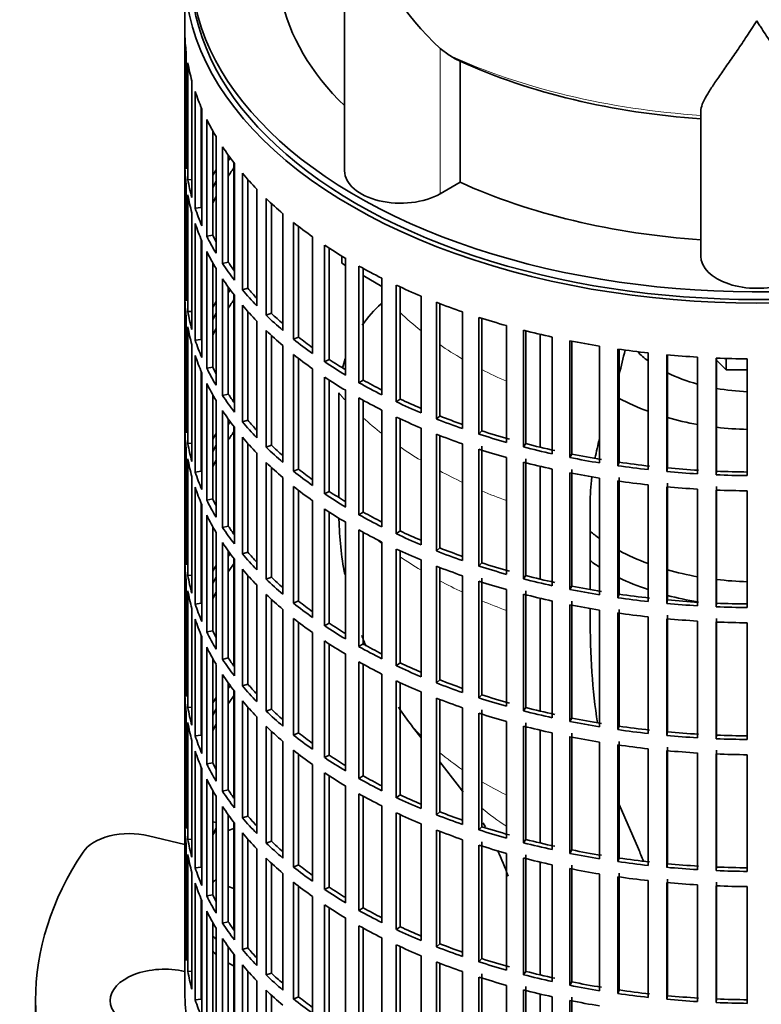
# Model space of a CAD drawing. Header units: millimetres. Extents: x 148 to 904, y -3800 to 2451.
# Tile 3 of 28: x 667 to 786, y -3707 to -3548. Entities that reach past the tile are written whole.
import ezdxf

# ---------------------------------------------------------------- set-up
doc = ezdxf.new("R2010")
doc.units = ezdxf.units.MM
for name, color, linetype in [('M5X8_UNI7687', 7, 'Continuous'), ('VSI134_ADATTATOR', 7, 'Continuous'), ('VSI134_DIFFUSORE', 7, 'Continuous'), ('VSI134_FILTRO_A', 7, 'Continuous'), ('VSI134_GIUNTO_8×', 7, 'Continuous'), ('VSI134_SUPPORTO_', 7, 'Continuous')]:
    doc.layers.add(name, color=color, linetype=linetype)

# ---------------------------------------------------------------- blocks, each defined once
blk = doc.blocks.new('SE4')
at = {"layer": 'M5X8_UNI7687', "color": 7, "linetype": 'Continuous', "lineweight": 35}
blk.add_line((698.28, -3677.32), (697.73, -3677.23), dxfattribs=at)
blk.add_arc((704.61, -3683.72), 10, 149.5344, 150.749, dxfattribs=at)
blk.add_ellipse((696.44, -3682), major_axis=(1.01, 4.83), ratio=0.279258, start_param=0.911533, end_param=0.977038, dxfattribs=at)
at = {"layer": 'VSI134_ADATTATOR', "color": 7, "linetype": 'Continuous', "lineweight": 35}
for p, q in [((701.16, -3678.3), (700.24, -3678.61)), ((687.41, -3679.45), (693.24, -3680.84)), ((700.24, -3687.61), (701.16, -3687.91)), ((669.24, -3705.97), (669.24, -3723.11))]:
    blk.add_line(p, q, dxfattribs=at)
for centre, major_axis, start_param, end_param in [((684.35, -3683.72), (-8, 0), 4.31969, 5.918268), ((785.24, -3705.97), (116, 0), 2.776675, 3.50651), ((710.74, -3691.27), (15, 0), -3.732349, -3.662938), ((710.74, -3691.27), (15, 0), -3.312421, -3.282894), ((710.74, -3691.27), (15, 0), 3.282894, 3.326258), ((710.74, -3693.72), (15, 0), 3.272341, 3.326258), ((710.74, -3691.27), (15, 0), 3.662938, 3.732349), ((710.74, -3693.72), (15, 0), 3.662938, 3.732349), ((689.99, -3705.97), (-8.75, 0), 4.331842, 6.283185), ((710.74, -3693.72), (15, 0), 3.937177, 4.025776), ((689.99, -3705.97), (-8.75, 0), 0, 2.019491)]:
    blk.add_ellipse(centre, major_axis=major_axis, ratio=0.57735, start_param=start_param, end_param=end_param, dxfattribs=at)
at = {"layer": 'VSI134_DIFFUSORE', "color": 7, "linetype": 'Continuous', "lineweight": 35}
for p, q in [((718.96, -3540.31), (718.96, -3572.47)), ((735.75, -3553.85), (734.33, -3552.8)), ((737.53, -3574.3), (737.53, -3554.82)), ((776.24, -3586.17), (776.24, -3562.82)), ((734.33, -3576.14), (737.53, -3574.3))]:
    blk.add_line(p, q, dxfattribs=at)
at = {"layer": 'VSI134_DIFFUSORE', "color": 4, "linetype": 'Continuous', "lineweight": 9}
blk.add_line((734.33, -3576.14), (734.33, -3552.8), dxfattribs=at)
at = {"layer": 'VSI134_DIFFUSORE', "color": 7, "linetype": 'Continuous', "lineweight": 35}
for centre, radius, start, end in [((766.83, -3517.84), 47.73, 198.6373, 227.0857), ((743.66, -3541.46), 14.7, 237.4509, 245.3566)]:
    blk.add_arc(centre, radius, start, end, dxfattribs=at)
for centre, major_axis, start_param, end_param in [((785.24, -3539.4), (-77, 0), 0.117151, 0.534109), ((785.24, -3519.93), (-77, 0), 0.902549, 1.453645), ((727.96, -3572.47), (9, 0), 3.141593, 5.497787), ((785.24, -3539.4), (-77, 0), 0.902549, 1.453645), ((785.24, -3586.17), (-9, 0), 0, 3.141593)]:
    blk.add_ellipse(centre, major_axis=major_axis, ratio=0.57735, start_param=start_param, end_param=end_param, dxfattribs=at)
at = {"layer": 'VSI134_DIFFUSORE', "color": 4, "linetype": 'Continuous', "lineweight": 9}
blk.add_ellipse((785.24, -3517.93), major_axis=(-79.5, 0), ratio=0.57735, start_param=0.898849, end_param=1.457346, dxfattribs=at)
at = {"layer": 'VSI134_DIFFUSORE', "color": 7, "linetype": 'Continuous', "lineweight": 35}
for points, knots in [([(785.24, -3548.31), (785.11, -3548.53), (784.97, -3548.74), (784.71, -3549.16), (784.57, -3549.37), (784.18, -3549.98), (783.91, -3550.39), (783.13, -3551.58), (782.61, -3552.35), (781.6, -3553.82), (781.1, -3554.53), (780.15, -3555.89), (779.7, -3556.53), (778.86, -3557.75), (778.46, -3558.33), (777.92, -3559.15), (777.75, -3559.42), (777.43, -3559.93), (777.27, -3560.18), (776.86, -3560.9), (776.64, -3561.34), (776.33, -3562.14), (776.24, -3562.5), (776.24, -3562.82)], [0, 0, 0, 0, 0.03125, 0.03125, 0.0625, 0.0625, 0.125, 0.125, 0.25, 0.25, 0.375, 0.375, 0.5, 0.5, 0.625, 0.625, 0.6875, 0.6875, 0.75, 0.75, 0.875, 0.875, 1, 1, 1, 1]), ([(794.24, -3562.82), (794.24, -3562.5), (794.15, -3562.14), (793.84, -3561.34), (793.61, -3560.9), (793.2, -3560.18), (793.05, -3559.93), (792.73, -3559.42), (792.56, -3559.15), (792.02, -3558.33), (791.62, -3557.75), (790.78, -3556.53), (790.32, -3555.89), (789.38, -3554.54), (788.88, -3553.83), (787.87, -3552.35), (787.35, -3551.58), (786.56, -3550.39), (786.3, -3549.99), (785.9, -3549.37), (785.77, -3549.16), (785.5, -3548.74), (785.37, -3548.53), (785.24, -3548.31)], [0, 0, 0, 0, 0.125, 0.125, 0.25, 0.25, 0.3125, 0.3125, 0.375, 0.375, 0.5, 0.5, 0.625, 0.625, 0.75, 0.75, 0.875, 0.875, 0.9375, 0.9375, 0.96875, 0.96875, 1, 1, 1, 1])]:
    blk.add_open_spline(points, degree=3, knots=knots, dxfattribs=at)
at = {"layer": 'VSI134_FILTRO_A', "color": 7, "linetype": 'Continuous', "lineweight": 35}
for p, q in [((693.24, -3540.63), (693.24, -3704.74)), ((693.25, -3550.48), (693.25, -3569.26)), ((693.47, -3553.37), (693.47, -3572.15)), ((693.73, -3555.11), (693.73, -3573.89)), ((694.38, -3557.97), (694.38, -3576.75)), ((694.91, -3559.69), (694.91, -3578.47)), ((695.89, -3562.26), (695.89, -3578.35)), ((695.99, -3562.51), (695.99, -3581.29)), ((696.78, -3564.2), (696.78, -3582.98)), ((697.73, -3566), (697.73, -3582.8)), ((698.28, -3566.95), (698.28, -3585.73)), ((699.32, -3568.59), (699.32, -3587.37)), ((693.47, -3569.26), (693.25, -3569.26)), ((700.24, -3569.93), (700.24, -3587.15)), ((693.25, -3571.71), (693.25, -3590.49)), ((701.23, -3571.26), (701.23, -3590.04)), ((694.38, -3573.84), (693.73, -3573.89)), ((702.51, -3572.85), (702.51, -3591.63)), ((703.4, -3573.87), (703.4, -3591.36)), ((693.47, -3574.6), (693.47, -3593.38)), ((704.82, -3575.41), (704.82, -3594.19)), ((693.73, -3576.34), (693.73, -3595.12)), ((706.33, -3576.92), (706.33, -3595.7)), ((695.89, -3578.35), (694.91, -3578.47)), ((707.17, -3577.72), (707.17, -3595.39)), ((694.38, -3579.2), (694.38, -3597.98)), ((709.02, -3579.35), (709.02, -3598.13)), ((694.91, -3580.92), (694.91, -3599.7)), ((710.75, -3580.79), (710.75, -3599.57)), ((711.55, -3581.41), (711.55, -3599.21)), ((697.73, -3582.8), (696.78, -3582.98)), ((713.8, -3583.08), (713.8, -3601.86)), ((695.89, -3583.49), (695.89, -3599.58)), ((695.99, -3583.74), (695.99, -3602.52)), ((715.74, -3584.42), (715.74, -3603.2)), ((716.48, -3584.9), (716.48, -3602.81)), ((696.78, -3585.43), (696.78, -3604.21)), ((719.12, -3586.54), (719.12, -3605.32)), ((697.73, -3587.23), (697.73, -3604.03)), ((700.24, -3587.15), (699.32, -3587.37)), ((721.26, -3587.78), (721.26, -3606.56)), ((721.94, -3588.15), (721.94, -3606.13)), ((698.28, -3588.18), (698.28, -3606.96)), ((724.95, -3589.73), (724.95, -3608.51)), ((693.47, -3590.49), (693.25, -3590.49)), ((699.32, -3589.82), (699.32, -3608.6)), ((700.24, -3591.16), (700.24, -3608.38)), ((727.27, -3590.85), (727.27, -3609.63)), ((727.88, -3591.14), (727.88, -3609.18)), ((701.23, -3592.49), (701.23, -3611.27)), ((703.4, -3591.36), (702.51, -3591.63)), ((731.24, -3592.61), (731.24, -3611.39)), ((693.25, -3592.94), (693.25, -3611.72)), ((702.51, -3594.07), (702.51, -3612.85)), ((733.72, -3593.61), (733.72, -3612.39)), ((734.25, -3593.82), (734.25, -3611.91)), ((693.47, -3595.82), (693.47, -3614.6)), ((694.38, -3595.07), (693.73, -3595.12)), ((703.4, -3595.1), (703.4, -3612.59)), ((707.17, -3595.39), (706.33, -3595.7)), ((737.93, -3595.17), (737.93, -3613.94)), ((740.56, -3596.04), (740.56, -3614.82)), ((693.73, -3597.57), (693.73, -3616.35)), ((704.82, -3596.64), (704.82, -3615.41)), ((741.02, -3596.19), (741.02, -3614.31)), ((744.99, -3597.37), (744.99, -3616.15)), ((706.33, -3598.15), (706.33, -3616.93)), ((707.17, -3598.95), (707.17, -3616.62)), ((711.55, -3599.21), (710.75, -3599.57)), ((747.73, -3598.11), (747.73, -3616.89)), ((748.12, -3598.21), (748.12, -3616.36)), ((752.35, -3599.22), (752.35, -3618)), ((694.38, -3600.43), (694.38, -3619.21)), ((695.89, -3599.58), (694.91, -3599.7)), ((709.02, -3600.58), (709.02, -3619.36)), ((755.2, -3599.81), (755.2, -3618.59)), ((755.5, -3599.87), (755.5, -3618.04)), ((759.97, -3600.68), (759.97, -3619.46)), ((694.91, -3602.15), (694.91, -3620.93)), ((710.75, -3602.02), (710.75, -3620.8)), ((762.89, -3601.13), (762.89, -3619.91)), ((763.11, -3601.17), (763.11, -3619.35)), ((767.77, -3601.76), (767.77, -3620.54)), ((770.76, -3602.06), (770.76, -3620.84)), ((770.89, -3602.07), (770.89, -3620.27)), ((711.55, -3602.64), (711.55, -3620.44)), ((716.48, -3602.81), (715.74, -3603.2)), ((775.71, -3602.44), (775.71, -3621.22)), ((778.73, -3602.59), (778.73, -3621.37)), ((778.77, -3602.59), (778.77, -3620.79)), ((783.72, -3602.72), (783.72, -3621.5)), ((695.89, -3604.72), (695.89, -3620.8)), ((695.99, -3604.97), (695.99, -3623.75)), ((697.73, -3604.03), (696.78, -3604.21)), ((713.8, -3604.31), (713.8, -3623.09)), ((696.78, -3606.66), (696.78, -3625.44)), ((715.74, -3605.65), (715.74, -3624.42)), ((716.48, -3606.13), (716.48, -3624.03)), ((721.94, -3606.13), (721.26, -3606.56)), ((697.73, -3608.46), (697.73, -3625.26)), ((700.24, -3608.38), (699.32, -3608.6)), ((719.12, -3607.77), (719.12, -3626.55)), ((698.28, -3609.41), (698.28, -3628.19)), ((721.26, -3609.01), (721.26, -3627.79)), ((721.94, -3609.38), (721.94, -3627.36)), ((727.88, -3609.18), (727.27, -3609.63)), ((693.47, -3611.71), (693.25, -3611.72)), ((699.32, -3611.05), (699.32, -3629.83)), ((724.95, -3610.96), (724.95, -3629.74)), ((734.25, -3611.91), (733.72, -3612.39)), ((700.24, -3612.39), (700.24, -3629.61)), ((703.4, -3612.59), (702.51, -3612.85)), ((727.27, -3612.08), (727.27, -3630.86)), ((727.88, -3612.37), (727.88, -3630.4)), ((693.25, -3614.17), (693.25, -3632.95)), ((701.23, -3613.72), (701.23, -3632.5)), ((731.24, -3613.84), (731.24, -3632.62)), ((733.72, -3614.84), (733.72, -3633.62)), ((734.25, -3615.05), (734.25, -3633.14)), ((741.02, -3614.31), (740.56, -3614.82)), ((694.38, -3616.3), (693.73, -3616.35)), ((702.51, -3615.3), (702.51, -3634.08)), ((703.4, -3616.33), (703.4, -3633.82)), ((707.17, -3616.62), (706.33, -3616.93)), ((737.93, -3616.39), (737.93, -3635.17)), ((748.12, -3616.36), (747.73, -3616.89)), ((693.47, -3617.05), (693.47, -3635.83)), ((704.82, -3617.86), (704.82, -3636.64)), ((740.56, -3617.27), (740.56, -3636.05)), ((741.02, -3616.76), (741.02, -3635.54)), ((755.5, -3618.04), (755.2, -3618.59)), ((693.73, -3618.79), (693.73, -3637.57)), ((706.33, -3619.38), (706.33, -3638.16)), ((744.99, -3618.6), (744.99, -3637.38)), ((747.73, -3619.34), (747.73, -3638.12)), ((748.12, -3618.81), (748.12, -3637.59)), ((763.11, -3619.35), (762.89, -3619.91)), ((695.89, -3620.8), (694.91, -3620.93)), ((707.17, -3620.17), (707.17, -3637.85)), ((711.55, -3620.44), (710.75, -3620.8)), ((752.35, -3620.44), (752.35, -3639.22)), ((755.2, -3621.04), (755.2, -3639.82)), ((755.5, -3620.49), (755.5, -3639.27)), ((770.89, -3620.27), (770.76, -3620.84)), ((778.77, -3620.79), (778.73, -3621.37)), ((694.38, -3621.66), (694.38, -3640.44)), ((709.02, -3621.81), (709.02, -3640.59)), ((759.97, -3621.91), (759.97, -3640.69)), ((762.89, -3622.36), (762.89, -3641.14)), ((763.11, -3621.8), (763.11, -3640.58)), ((767.77, -3622.99), (767.77, -3641.77)), ((770.89, -3622.72), (770.89, -3641.5)), ((694.91, -3623.38), (694.91, -3642.16)), ((710.75, -3623.24), (710.75, -3642.02)), ((711.55, -3623.87), (711.55, -3641.67)), ((716.48, -3624.03), (715.74, -3624.42)), ((770.76, -3623.29), (770.76, -3642.07)), ((775.71, -3623.67), (775.71, -3642.45)), ((778.73, -3623.82), (778.73, -3642.6)), ((778.77, -3623.24), (778.77, -3642.02)), ((783.72, -3623.95), (783.72, -3642.73)), ((695.89, -3625.95), (695.89, -3642.03)), ((695.99, -3626.2), (695.99, -3644.98)), ((697.73, -3625.26), (696.78, -3625.44)), ((713.8, -3625.53), (713.8, -3644.31)), ((715.74, -3626.87), (715.74, -3645.65)), ((716.48, -3627.36), (716.48, -3645.26)), ((721.94, -3627.36), (721.26, -3627.79)), ((696.78, -3627.89), (696.78, -3646.66)), ((719.12, -3629), (719.12, -3647.78)), ((697.73, -3629.69), (697.73, -3646.49)), ((698.28, -3630.64), (698.28, -3649.42)), ((700.24, -3629.61), (699.32, -3629.83)), ((721.26, -3630.24), (721.26, -3649.02)), ((721.94, -3630.61), (721.94, -3648.59)), ((727.88, -3630.4), (727.27, -3630.86)), ((699.32, -3632.28), (699.32, -3651.06)), ((724.95, -3632.19), (724.95, -3650.97)), ((693.47, -3632.94), (693.25, -3632.95)), ((700.24, -3633.62), (700.24, -3650.84)), ((703.4, -3633.82), (702.51, -3634.08)), ((727.27, -3633.31), (727.27, -3652.09)), ((727.88, -3633.6), (727.88, -3651.63)), ((734.25, -3633.14), (733.72, -3633.62)), ((693.25, -3635.4), (693.25, -3654.18)), ((701.23, -3634.95), (701.23, -3653.73)), ((731.24, -3635.07), (731.24, -3653.85)), ((741.02, -3635.54), (740.56, -3636.05)), ((702.51, -3636.53), (702.51, -3655.31)), ((733.72, -3636.07), (733.72, -3654.85)), ((734.25, -3636.28), (734.25, -3654.36)), ((693.47, -3638.28), (693.47, -3657.06)), ((694.38, -3637.52), (693.73, -3637.57)), ((703.4, -3637.56), (703.4, -3655.05)), ((707.17, -3637.85), (706.33, -3638.16)), ((737.93, -3637.62), (737.93, -3656.4)), ((740.56, -3638.5), (740.56, -3657.28)), ((741.02, -3637.99), (741.02, -3656.76)), ((748.12, -3637.59), (747.73, -3638.12)), ((693.73, -3640.02), (693.73, -3658.8)), ((704.82, -3639.09), (704.82, -3657.87)), ((744.99, -3639.83), (744.99, -3658.61)), ((748.12, -3640.04), (748.12, -3658.81)), ((755.5, -3639.27), (755.2, -3639.82)), ((695.89, -3642.03), (694.91, -3642.16)), ((706.33, -3640.61), (706.33, -3659.39)), ((707.17, -3641.4), (707.17, -3659.08)), ((711.55, -3641.67), (710.75, -3642.02)), ((747.73, -3640.57), (747.73, -3659.35)), ((752.35, -3641.67), (752.35, -3660.45)), ((755.5, -3641.72), (755.5, -3660.5)), ((763.11, -3640.58), (762.89, -3641.14)), ((770.89, -3641.5), (770.76, -3642.07)), ((778.77, -3642.02), (778.73, -3642.6)), ((694.38, -3642.89), (694.38, -3661.67)), ((709.02, -3643.04), (709.02, -3661.82)), ((755.2, -3642.27), (755.2, -3661.05)), ((759.97, -3643.14), (759.97, -3661.92)), ((762.89, -3643.59), (762.89, -3662.37)), ((763.11, -3643.03), (763.11, -3661.81)), ((694.91, -3644.61), (694.91, -3663.39)), ((710.75, -3644.47), (710.75, -3663.25)), ((711.55, -3645.1), (711.55, -3662.9)), ((767.77, -3644.22), (767.77, -3663)), ((770.76, -3644.52), (770.76, -3663.3)), ((770.89, -3643.95), (770.89, -3662.73)), ((775.71, -3644.9), (775.71, -3663.68)), ((778.73, -3645.05), (778.73, -3663.83)), ((778.77, -3644.47), (778.77, -3663.25)), ((783.72, -3645.18), (783.72, -3663.95)), ((697.73, -3646.49), (696.78, -3646.66)), ((713.8, -3646.76), (713.8, -3665.54)), ((716.48, -3645.26), (715.74, -3645.65)), ((695.89, -3647.18), (695.89, -3663.26)), ((695.99, -3647.43), (695.99, -3666.21)), ((715.74, -3648.1), (715.74, -3666.88)), ((696.78, -3649.11), (696.78, -3667.89)), ((716.48, -3648.59), (716.48, -3666.49)), ((721.94, -3648.59), (721.26, -3649.02)), ((697.73, -3650.92), (697.73, -3667.72)), ((700.24, -3650.84), (699.32, -3651.06)), ((719.12, -3650.23), (719.12, -3669.01)), ((721.26, -3651.47), (721.26, -3670.25)), ((698.28, -3651.87), (698.28, -3670.65)), ((721.94, -3651.84), (721.94, -3669.82)), ((727.88, -3651.63), (727.27, -3652.09)), ((693.47, -3654.17), (693.25, -3654.18)), ((699.32, -3653.51), (699.32, -3672.29)), ((724.95, -3653.42), (724.95, -3672.2)), ((727.27, -3654.54), (727.27, -3673.32)), ((734.25, -3654.36), (733.72, -3654.85)), ((700.24, -3654.85), (700.24, -3672.07)), ((701.23, -3656.18), (701.23, -3674.96)), ((703.4, -3655.05), (702.51, -3655.31)), ((727.88, -3654.82), (727.88, -3672.86)), ((731.24, -3656.3), (731.24, -3675.08)), ((693.25, -3656.63), (693.25, -3675.41)), ((702.51, -3657.76), (702.51, -3676.54)), ((733.72, -3657.3), (733.72, -3676.08)), ((734.25, -3657.51), (734.25, -3675.59)), ((741.02, -3656.76), (740.56, -3657.28)), ((694.38, -3658.75), (693.73, -3658.8)), ((703.4, -3658.79), (703.4, -3676.27)), ((707.17, -3659.08), (706.33, -3659.39)), ((737.93, -3658.85), (737.93, -3677.63)), ((741.02, -3659.21), (741.02, -3677.99)), ((748.12, -3658.81), (747.73, -3659.35)), ((693.47, -3659.51), (693.47, -3678.29)), ((704.82, -3660.32), (704.82, -3679.1)), ((740.56, -3659.73), (740.56, -3678.51)), ((755.5, -3660.5), (755.2, -3661.05)), ((693.73, -3661.25), (693.73, -3680.03)), ((706.33, -3661.84), (706.33, -3680.62)), ((707.17, -3662.63), (707.17, -3680.3)), ((744.99, -3661.06), (744.99, -3679.84)), ((747.73, -3661.8), (747.73, -3680.58)), ((748.12, -3661.26), (748.12, -3680.04)), ((763.11, -3661.81), (762.89, -3662.37)), ((694.38, -3664.11), (694.38, -3682.89)), ((695.89, -3663.26), (694.91, -3663.39)), ((711.55, -3662.9), (710.75, -3663.25)), ((752.35, -3662.9), (752.35, -3681.68)), ((755.2, -3663.5), (755.2, -3682.28)), ((755.5, -3662.95), (755.5, -3681.73)), ((770.89, -3662.73), (770.76, -3663.3)), ((778.77, -3663.25), (778.73, -3663.83)), ((709.02, -3664.27), (709.02, -3683.05)), ((710.75, -3665.7), (710.75, -3684.48)), ((759.97, -3664.37), (759.97, -3683.15)), ((762.89, -3664.82), (762.89, -3683.6)), ((763.11, -3664.26), (763.11, -3683.04)), ((767.77, -3665.45), (767.77, -3684.23)), ((770.76, -3665.75), (770.76, -3684.53)), ((770.89, -3665.18), (770.89, -3683.96)), ((778.77, -3665.7), (778.77, -3684.48)), ((694.91, -3665.84), (694.91, -3684.62)), ((711.55, -3666.32), (711.55, -3684.13)), ((716.48, -3666.49), (715.74, -3666.88)), ((775.71, -3666.13), (775.71, -3684.91)), ((778.73, -3666.28), (778.73, -3685.06)), ((783.72, -3666.4), (783.72, -3685.18)), ((695.89, -3668.41), (695.89, -3684.49)), ((695.99, -3668.65), (695.99, -3687.43)), ((697.73, -3667.72), (696.78, -3667.89)), ((713.8, -3667.99), (713.8, -3686.77)), ((696.78, -3670.34), (696.78, -3689.12)), ((715.74, -3669.33), (715.74, -3688.11)), ((716.48, -3669.82), (716.48, -3687.72)), ((721.94, -3669.82), (721.26, -3670.25)), ((700.24, -3672.07), (699.32, -3672.29)), ((719.12, -3671.46), (719.12, -3690.24)), ((697.73, -3672.15), (697.73, -3688.95)), ((698.28, -3673.1), (698.28, -3691.88)), ((721.26, -3672.7), (721.26, -3691.48)), ((721.94, -3673.07), (721.94, -3691.05)), ((727.88, -3672.86), (727.27, -3673.32)), ((699.32, -3674.74), (699.32, -3693.52)), ((724.95, -3674.65), (724.95, -3693.43)), ((693.47, -3675.4), (693.25, -3675.41)), ((700.24, -3676.08), (700.24, -3693.3)), ((703.4, -3676.27), (702.51, -3676.54)), ((727.27, -3675.77), (727.27, -3694.55)), ((727.88, -3676.05), (727.88, -3694.09)), ((734.25, -3675.59), (733.72, -3676.08)), ((693.25, -3677.86), (693.25, -3696.64)), ((701.23, -3677.41), (701.23, -3696.19)), ((731.24, -3677.53), (731.24, -3696.31)), ((741.02, -3677.99), (740.56, -3678.51)), ((694.38, -3679.98), (693.73, -3680.03)), ((702.51, -3678.99), (702.51, -3697.77)), ((703.4, -3680.02), (703.4, -3697.5)), ((733.72, -3678.53), (733.72, -3697.31)), ((734.25, -3678.74), (734.25, -3696.82)), ((748.12, -3680.04), (747.73, -3680.58)), ((693.47, -3680.74), (693.47, -3699.52)), ((704.82, -3681.55), (704.82, -3700.33)), ((707.17, -3680.3), (706.33, -3680.62)), ((737.93, -3680.08), (737.93, -3698.86)), ((740.56, -3680.96), (740.56, -3699.73)), ((741.02, -3680.44), (741.02, -3699.22)), ((693.73, -3682.48), (693.73, -3701.26)), ((706.33, -3683.06), (706.33, -3701.84)), ((744.99, -3682.29), (744.99, -3701.07)), ((747.73, -3683.03), (747.73, -3701.81)), ((748.12, -3682.49), (748.12, -3701.27)), ((755.5, -3681.73), (755.2, -3682.28)), ((763.11, -3683.04), (762.89, -3683.6)), ((695.89, -3684.49), (694.91, -3684.62)), ((707.17, -3683.86), (707.17, -3701.53)), ((711.55, -3684.13), (710.75, -3684.48)), ((752.35, -3684.13), (752.35, -3702.91)), ((755.2, -3684.73), (755.2, -3703.51)), ((755.5, -3684.18), (755.5, -3702.96)), ((770.89, -3683.96), (770.76, -3684.53)), ((778.77, -3684.48), (778.73, -3685.06)), ((694.38, -3685.34), (694.38, -3704.12)), ((709.02, -3685.5), (709.02, -3704.28)), ((759.97, -3685.6), (759.97, -3704.38)), ((762.89, -3686.05), (762.89, -3704.83)), ((763.11, -3685.49), (763.11, -3704.27)), ((694.91, -3687.07), (694.91, -3705.84)), ((710.75, -3686.93), (710.75, -3705.71)), ((711.55, -3687.55), (711.55, -3705.36)), ((716.48, -3687.72), (715.74, -3688.11)), ((767.77, -3686.67), (767.77, -3705.45)), ((770.76, -3686.98), (770.76, -3705.76)), ((770.89, -3686.41), (770.89, -3705.19)), ((775.71, -3687.36), (775.71, -3706.13)), ((778.73, -3687.51), (778.73, -3706.29)), ((778.77, -3686.93), (778.77, -3705.71)), ((783.72, -3687.63), (783.72, -3706.41)), ((697.73, -3688.95), (696.78, -3689.12)), ((713.8, -3689.22), (713.8, -3708)), ((695.89, -3689.64), (695.89, -3705.72)), ((695.99, -3689.88), (695.99, -3708.66)), ((715.74, -3690.56), (715.74, -3709.34)), ((716.48, -3691.05), (716.48, -3708.95)), ((721.94, -3691.05), (721.26, -3691.48)), ((696.78, -3691.57), (696.78, -3710.35)), ((719.12, -3692.69), (719.12, -3711.47)), ((697.73, -3693.38), (697.73, -3710.18)), ((700.24, -3693.3), (699.32, -3693.52)), ((721.26, -3693.93), (721.26, -3712.7)), ((721.94, -3694.3), (721.94, -3712.28)), ((727.88, -3694.09), (727.27, -3694.55)), ((698.28, -3694.33), (698.28, -3713.1)), ((724.95, -3695.88), (724.95, -3714.65)), ((693.47, -3696.63), (693.25, -3696.64)), ((699.32, -3695.97), (699.32, -3714.75)), ((700.24, -3697.31), (700.24, -3714.53)), ((727.27, -3697), (727.27, -3715.78)), ((727.88, -3697.28), (727.88, -3715.32)), ((734.25, -3696.82), (733.72, -3697.31)), ((701.23, -3698.63), (701.23, -3717.41)), ((703.4, -3697.5), (702.51, -3697.77)), ((731.24, -3698.76), (731.24, -3717.54)), ((702.51, -3700.22), (702.51, -3719)), ((733.72, -3699.76), (733.72, -3718.54)), ((734.25, -3699.97), (734.25, -3718.05)), ((741.02, -3699.22), (740.56, -3699.73)), ((694.38, -3701.21), (693.73, -3701.26)), ((703.4, -3701.24), (703.4, -3718.73)), ((707.17, -3701.53), (706.33, -3701.84)), ((737.93, -3701.31), (737.93, -3720.09)), ((740.56, -3702.18), (740.56, -3720.96)), ((741.02, -3701.67), (741.02, -3720.45)), ((748.12, -3701.27), (747.73, -3701.81)), ((704.82, -3702.78), (704.82, -3721.56)), ((744.99, -3703.52), (744.99, -3722.3)), ((748.12, -3703.72), (748.12, -3722.5)), ((755.5, -3702.96), (755.2, -3703.51)), ((706.33, -3704.29), (706.33, -3723.07)), ((707.17, -3705.09), (707.17, -3722.76)), ((711.55, -3705.36), (710.75, -3705.71)), ((747.73, -3704.26), (747.73, -3723.04)), ((752.35, -3705.36), (752.35, -3724.14)), ((755.5, -3705.41), (755.5, -3724.19)), ((763.11, -3704.27), (762.89, -3704.83)), ((770.89, -3705.19), (770.76, -3705.76)), ((695.89, -3705.72), (694.91, -3705.84)), ((755.2, -3705.96), (755.2, -3724.74)), ((778.77, -3705.71), (778.73, -3706.29))]:
    blk.add_line(p, q, dxfattribs=at)
for centre, major_axis, start_param, end_param in [((785.24, -3540.63), (-92, 0), -0.208894, 3.350487), ((785.24, -3540.63), (-91, 0), 0, 3.141593), ((785.24, -3549.61), (-92, 0), 0.016456, 0.07081), ((785.24, -3549.61), (-92, 0), 0.103722, 0.158077), ((785.24, -3549.61), (-92, 0), 0.190989, 0.245343), ((785.24, -3549.61), (-92, 0), 0.278255, 0.33261), ((785.24, -3549.61), (-92, 0), 0.365522, 0.419876), ((785.24, -3568.39), (-92, 0), 0.016456, 0.07081), ((785.24, -3589.62), (-91, 0), -0.374965, -0.365223), ((785.24, -3570.84), (-92, 0), 0.016456, 0.07081), ((785.24, -3589.62), (-92, 0), -0.33261, -0.313806), ((785.24, -3592.07), (-91, 0), -0.394539, -0.365223), ((785.24, -3568.39), (-92, 0), 0.103722, 0.158077), ((785.24, -3549.61), (-92, 0), 0.452788, 0.507143), ((785.24, -3589.62), (-91, 0), -0.299174, -0.277957), ((785.24, -3570.84), (-92, 0), 0.103722, 0.158077), ((785.24, -3592.07), (-91, 0), -0.299174, -0.277957), ((785.24, -3549.61), (-92, 0), 0.540055, 0.594409), ((785.24, -3568.39), (-92, 0), 0.190989, 0.245343), ((785.24, -3570.84), (-92, 0), 0.190989, 0.245343), ((785.24, -3549.61), (-92, 0), 0.627321, 0.681676), ((785.24, -3568.39), (-92, 0), 0.278255, 0.33261), ((785.24, -3568.39), (-91, 0), 0.277957, 0.299174), ((785.24, -3549.61), (-92, 0), 0.714588, 0.768942), ((785.24, -3570.84), (-92, 0), 0.278255, 0.33261), ((785.24, -3568.39), (-92, 0), 0.365522, 0.419876), ((785.24, -3568.39), (-91, 0), 0.365223, 0.394539), ((785.24, -3549.61), (-92, 0), 0.801854, 0.856209), ((785.24, -3589.62), (-92, 0), 0.016456, 0.07081), ((785.24, -3570.84), (-92, 0), 0.365522, 0.419876), ((785.24, -3549.61), (-92, 0), 0.889121, 0.943475), ((785.24, -3610.85), (-91, 0), -0.374965, -0.365223), ((785.24, -3568.39), (-92, 0), 0.452788, 0.507143), ((785.24, -3568.39), (-91, 0), 0.45249, 0.486998), ((785.24, -3592.07), (-92, 0), 0.016456, 0.07081), ((785.24, -3610.85), (-92, 0), -0.33261, -0.313806), ((785.24, -3613.3), (-91, 0), -0.394539, -0.365223), ((785.24, -3570.84), (-92, 0), 0.452788, 0.507143), ((785.24, -3549.61), (-92, 0), 0.976387, 1.030742), ((785.24, -3589.62), (-92, 0), 0.103722, 0.158077), ((785.24, -3610.85), (-91, 0), -0.299174, -0.277957), ((785.24, -3568.39), (-92, 0), 0.540055, 0.594409), ((785.24, -3568.39), (-91, 0), 0.539756, 0.577951), ((785.24, -3549.61), (-92, 0), 1.063654, 1.118008), ((785.24, -3592.07), (-92, 0), 0.103722, 0.158077), ((785.24, -3613.3), (-91, 0), -0.299174, -0.277957), ((785.24, -3570.84), (-92, 0), 0.540055, 0.594409), ((785.24, -3568.39), (-91, 0), 0.627022, 0.668018), ((785.24, -3549.61), (-92, 0), 1.15092, 1.205275), ((785.24, -3589.62), (-92, 0), 0.190989, 0.245343), ((785.24, -3568.39), (-92, 0), 0.627321, 0.681676), ((785.24, -3549.61), (-92, 0), 1.238186, 1.292541), ((785.24, -3592.07), (-92, 0), 0.190989, 0.245343), ((785.24, -3570.84), (-92, 0), 0.627321, 0.681676), ((785.24, -3549.61), (-92, 0), 1.325453, 1.379807), ((785.24, -3549.61), (-92, 0), 1.412719, 1.467074), ((785.24, -3568.39), (-92, 0), 0.714588, 0.768942), ((785.24, -3568.39), (-91, 0), 0.714289, 0.757518), ((785.24, -3549.61), (-92, 0), 1.499986, 1.55434), ((785.24, -3589.62), (-92, 0), 0.278255, 0.33261), ((785.24, -3589.62), (-91, 0), 0.277957, 0.299174), ((785.24, -3592.07), (-92, 0), 0.278255, 0.33261), ((785.24, -3570.84), (-92, 0), 0.714588, 0.768942), ((785.24, -3568.39), (-92, 0), 0.801854, 0.856209), ((785.24, -3568.39), (-91, 0), 0.801555, 0.846635), ((785.24, -3589.62), (-92, 0), 0.365522, 0.419876), ((785.24, -3589.62), (-91, 0), 0.365223, 0.394539), ((785.24, -3570.84), (-92, 0), 0.801854, 0.856209), ((785.24, -3568.39), (-92, 0), 0.889121, 0.943475), ((785.24, -3568.39), (-91, 0), 0.888822, 0.935485), ((785.24, -3610.85), (-92, 0), 0.016456, 0.07081), ((785.24, -3592.07), (-92, 0), 0.365522, 0.419876), ((785.24, -3568.39), (-91, 0), 0.976088, 1.024141), ((785.24, -3632.07), (-91, 0), -0.374965, -0.365223), ((785.24, -3589.62), (-92, 0), 0.452788, 0.507143), ((785.24, -3589.62), (-91, 0), 0.45249, 0.486998), ((785.24, -3570.84), (-92, 0), 0.889121, 0.943475), ((785.24, -3568.39), (-92, 0), 0.976387, 1.030742), ((785.24, -3613.3), (-92, 0), 0.016456, 0.07081), ((785.24, -3632.07), (-92, 0), -0.33261, -0.313806), ((785.24, -3634.52), (-91, 0), -0.394539, -0.365223), ((785.24, -3570.84), (-92, 0), 0.976387, 1.030742), ((785.24, -3568.39), (-92, 0), 1.063654, 1.118008), ((785.24, -3568.39), (-91, 0), 1.063355, 1.118307), ((785.24, -3610.85), (-92, 0), 0.103722, 0.158077), ((785.24, -3632.07), (-91, 0), -0.299174, -0.277957), ((785.24, -3592.07), (-92, 0), 0.452788, 0.507143), ((785.24, -3589.62), (-91, 0), 0.539756, 0.577951), ((785.24, -3568.39), (-91, 0), 1.150621, 1.205573), ((785.24, -3589.62), (-92, 0), 0.540055, 0.594409), ((785.24, -3570.84), (-92, 0), 1.063654, 1.118008), ((785.24, -3568.39), (-92, 0), 1.15092, 1.205275), ((785.24, -3568.39), (-91, 0), 1.237888, 1.29284), ((785.24, -3613.3), (-92, 0), 0.103722, 0.158077), ((785.24, -3634.52), (-91, 0), -0.299174, -0.277957), ((785.24, -3592.07), (-92, 0), 0.540055, 0.594409), ((785.24, -3570.84), (-92, 0), 1.15092, 1.205275), ((785.24, -3568.39), (-92, 0), 1.238186, 1.292541), ((785.24, -3568.39), (-91, 0), 1.325154, 1.380106), ((785.24, -3610.85), (-92, 0), 0.190989, 0.245343), ((785.24, -3589.62), (-92, 0), 0.627321, 0.681676), ((785.24, -3589.62), (-91, 0), 0.627022, 0.668018), ((785.24, -3570.84), (-92, 0), 1.238186, 1.292541), ((785.24, -3568.39), (-92, 0), 1.325453, 1.379807), ((785.24, -3568.39), (-92, 0), 1.412719, 1.467074), ((785.24, -3568.39), (-91, 0), 1.412421, 1.467373), ((785.24, -3568.39), (-92, 0), 1.499986, 1.55434), ((785.24, -3568.39), (-91, 0), 1.499687, 1.554639), ((785.24, -3570.84), (-92, 0), 1.325453, 1.379807), ((785.24, -3613.3), (-92, 0), 0.190989, 0.245343), ((785.24, -3592.07), (-92, 0), 0.627321, 0.681676), ((785.24, -3589.62), (-92, 0), 0.714588, 0.768942), ((785.24, -3589.62), (-91, 0), 0.714289, 0.757518), ((785.24, -3570.84), (-92, 0), 1.412719, 1.467074), ((785.24, -3570.84), (-92, 0), 1.499986, 1.55434), ((785.24, -3610.85), (-92, 0), 0.278255, 0.33261), ((785.24, -3610.85), (-91, 0), 0.277957, 0.299174), ((785.24, -3592.07), (-92, 0), 0.714588, 0.768942), ((785.24, -3589.62), (-91, 0), 0.801555, 0.846635), ((785.24, -3613.3), (-92, 0), 0.278255, 0.33261), ((785.24, -3589.62), (-92, 0), 0.801854, 0.856209), ((785.24, -3610.85), (-92, 0), 0.365522, 0.419876), ((785.24, -3610.85), (-91, 0), 0.365223, 0.394539), ((785.24, -3592.07), (-92, 0), 0.801854, 0.856209), ((785.24, -3589.62), (-92, 0), 0.889121, 0.943475), ((785.24, -3589.62), (-91, 0), 0.888822, 0.935485), ((785.24, -3613.3), (-92, 0), 0.365522, 0.419876), ((785.24, -3632.07), (-92, 0), 0.016456, 0.07081), ((785.24, -3653.3), (-91, 0), -0.374965, -0.365223), ((785.24, -3610.85), (-92, 0), 0.452788, 0.507143), ((785.24, -3610.85), (-91, 0), 0.45249, 0.486998), ((785.24, -3592.07), (-92, 0), 0.889121, 0.943475), ((785.24, -3589.62), (-92, 0), 0.976387, 1.030742), ((785.24, -3589.62), (-91, 0), 0.976088, 1.024141), ((785.24, -3634.52), (-92, 0), 0.016456, 0.07081), ((785.24, -3655.75), (-91, 0), -0.394539, -0.365223), ((785.24, -3589.62), (-91, 0), 1.063355, 1.118307), ((785.24, -3653.3), (-92, 0), -0.33261, -0.313806), ((785.24, -3613.3), (-92, 0), 0.452788, 0.507143), ((785.24, -3592.07), (-92, 0), 0.976387, 1.030742), ((785.24, -3589.62), (-92, 0), 1.063654, 1.118008), ((785.24, -3632.07), (-92, 0), 0.103722, 0.158077), ((785.24, -3653.3), (-91, 0), -0.299174, -0.277957), ((785.24, -3610.85), (-92, 0), 0.540055, 0.594409), ((785.24, -3610.85), (-91, 0), 0.539756, 0.577951), ((785.24, -3592.07), (-92, 0), 1.063654, 1.118008), ((785.24, -3589.62), (-92, 0), 1.15092, 1.205275), ((785.24, -3589.62), (-91, 0), 1.150621, 1.205573), ((785.24, -3634.52), (-92, 0), 0.103722, 0.158077), ((785.24, -3655.75), (-91, 0), -0.299174, -0.277957), ((785.24, -3589.62), (-92, 0), 1.238186, 1.292541), ((785.24, -3589.62), (-91, 0), 1.237888, 1.29284), ((785.24, -3613.3), (-92, 0), 0.540055, 0.594409), ((785.24, -3610.85), (-92, 0), 0.627321, 0.681676), ((785.24, -3610.85), (-91, 0), 0.627022, 0.668018), ((785.24, -3592.07), (-92, 0), 1.15092, 1.205275), ((785.24, -3589.62), (-92, 0), 1.325453, 1.379807), ((785.24, -3589.62), (-91, 0), 1.325154, 1.380106), ((785.24, -3589.62), (-91, 0), 1.412421, 1.467373), ((785.24, -3589.62), (-91, 0), 1.499687, 1.554639), ((785.24, -3632.07), (-92, 0), 0.190989, 0.245343), ((785.24, -3592.07), (-92, 0), 1.238186, 1.292541), ((785.24, -3592.07), (-92, 0), 1.325453, 1.379807), ((785.24, -3589.62), (-92, 0), 1.412719, 1.467074), ((785.24, -3589.62), (-92, 0), 1.499986, 1.55434), ((785.24, -3634.52), (-92, 0), 0.190989, 0.245343), ((785.24, -3613.3), (-92, 0), 0.627321, 0.681676), ((785.24, -3592.07), (-92, 0), 1.412719, 1.467074), ((785.24, -3592.07), (-92, 0), 1.499986, 1.55434), ((785.24, -3632.07), (-92, 0), 0.278255, 0.33261), ((785.24, -3632.07), (-91, 0), 0.277957, 0.299174), ((785.24, -3610.85), (-92, 0), 0.714588, 0.768942), ((785.24, -3610.85), (-91, 0), 0.714289, 0.757518), ((785.24, -3613.3), (-92, 0), 0.714588, 0.768942), ((785.24, -3634.52), (-92, 0), 0.278255, 0.33261), ((785.24, -3610.85), (-92, 0), 0.801854, 0.856209), ((785.24, -3610.85), (-91, 0), 0.801555, 0.846635), ((785.24, -3632.07), (-92, 0), 0.365522, 0.419876), ((785.24, -3632.07), (-91, 0), 0.365223, 0.394539), ((785.24, -3613.3), (-92, 0), 0.801854, 0.856209), ((785.24, -3610.85), (-92, 0), 0.889121, 0.943475), ((785.24, -3610.85), (-91, 0), 0.888822, 0.935485), ((785.24, -3653.3), (-92, 0), 0.016456, 0.07081), ((785.24, -3634.52), (-92, 0), 0.365522, 0.419876), ((785.24, -3613.3), (-92, 0), 0.889121, 0.943475), ((785.24, -3610.85), (-91, 0), 0.976088, 1.024141), ((785.24, -3674.53), (-91, 0), -0.374965, -0.365223), ((785.24, -3632.07), (-92, 0), 0.452788, 0.507143), ((785.24, -3632.07), (-91, 0), 0.45249, 0.486998), ((785.24, -3610.85), (-92, 0), 0.976387, 1.030742), ((785.24, -3655.75), (-92, 0), 0.016456, 0.07081), ((785.24, -3674.53), (-92, 0), -0.33261, -0.313806), ((785.24, -3676.98), (-91, 0), -0.394539, -0.365223), ((785.24, -3634.52), (-92, 0), 0.452788, 0.507143), ((785.24, -3613.3), (-92, 0), 0.976387, 1.030742), ((785.24, -3610.85), (-92, 0), 1.063654, 1.118008), ((785.24, -3610.85), (-91, 0), 1.063355, 1.118307), ((785.24, -3653.3), (-92, 0), 0.103722, 0.158077), ((785.24, -3674.53), (-91, 0), -0.299174, -0.277957), ((785.24, -3632.07), (-92, 0), 0.540055, 0.594409), ((785.24, -3632.07), (-91, 0), 0.539756, 0.577951), ((785.24, -3610.85), (-92, 0), 1.15092, 1.205275), ((785.24, -3610.85), (-91, 0), 1.150621, 1.205573), ((785.24, -3613.3), (-92, 0), 1.063654, 1.118008), ((785.24, -3610.85), (-92, 0), 1.238186, 1.292541), ((785.24, -3610.85), (-91, 0), 1.237888, 1.29284), ((785.24, -3655.75), (-92, 0), 0.103722, 0.158077), ((785.24, -3676.98), (-91, 0), -0.299174, -0.277957), ((785.24, -3634.52), (-92, 0), 0.540055, 0.594409), ((785.24, -3613.3), (-92, 0), 1.15092, 1.205275), ((785.24, -3610.85), (-92, 0), 1.325453, 1.379807), ((785.24, -3610.85), (-91, 0), 1.325154, 1.380106), ((785.24, -3653.3), (-92, 0), 0.190989, 0.245343), ((785.24, -3632.07), (-92, 0), 0.627321, 0.681676), ((785.24, -3632.07), (-91, 0), 0.627022, 0.668018), ((785.24, -3613.3), (-92, 0), 1.238186, 1.292541), ((785.24, -3610.85), (-92, 0), 1.412719, 1.467074), ((785.24, -3610.85), (-91, 0), 1.412421, 1.467373), ((785.24, -3610.85), (-92, 0), 1.499986, 1.55434), ((785.24, -3610.85), (-91, 0), 1.499687, 1.554639), ((785.24, -3634.52), (-92, 0), 0.627321, 0.681676), ((785.24, -3613.3), (-92, 0), 1.325453, 1.379807), ((785.24, -3613.3), (-92, 0), 1.412719, 1.467074), ((785.24, -3655.75), (-92, 0), 0.190989, 0.245343), ((785.24, -3632.07), (-92, 0), 0.714588, 0.768942), ((785.24, -3632.07), (-91, 0), 0.714289, 0.757518), ((785.24, -3613.3), (-92, 0), 1.499986, 1.55434), ((785.24, -3653.3), (-92, 0), 0.278255, 0.33261), ((785.24, -3653.3), (-91, 0), 0.277957, 0.299174), ((785.24, -3655.75), (-92, 0), 0.278255, 0.33261), ((785.24, -3634.52), (-92, 0), 0.714588, 0.768942), ((785.24, -3632.07), (-92, 0), 0.801854, 0.856209), ((785.24, -3632.07), (-91, 0), 0.801555, 0.846635), ((785.24, -3653.3), (-91, 0), 0.365223, 0.394539), ((785.24, -3653.3), (-92, 0), 0.365522, 0.419876), ((785.24, -3634.52), (-92, 0), 0.801854, 0.856209), ((785.24, -3632.07), (-92, 0), 0.889121, 0.943475), ((785.24, -3632.07), (-91, 0), 0.888822, 0.935485), ((785.24, -3655.75), (-92, 0), 0.365522, 0.419876), ((785.24, -3674.53), (-92, 0), 0.016456, 0.07081), ((785.24, -3653.3), (-92, 0), 0.452788, 0.507143), ((785.24, -3653.3), (-91, 0), 0.45249, 0.486998), ((785.24, -3634.52), (-92, 0), 0.889121, 0.943475), ((785.24, -3632.07), (-92, 0), 0.976387, 1.030742), ((785.24, -3632.07), (-91, 0), 0.976088, 1.024141), ((785.24, -3676.98), (-92, 0), 0.016456, 0.07081), ((785.24, -3695.76), (-92, 0), -0.33261, -0.313806), ((785.24, -3632.07), (-91, 0), 1.063355, 1.118307), ((785.24, -3674.53), (-92, 0), 0.103722, 0.158077), ((785.24, -3655.75), (-92, 0), 0.452788, 0.507143), ((785.24, -3634.52), (-92, 0), 0.976387, 1.030742), ((785.24, -3632.07), (-92, 0), 1.063654, 1.118008), ((785.24, -3632.07), (-91, 0), 1.150621, 1.205573), ((785.24, -3653.3), (-92, 0), 0.540055, 0.594409), ((785.24, -3653.3), (-91, 0), 0.539756, 0.577951), ((785.24, -3634.52), (-92, 0), 1.063654, 1.118008), ((785.24, -3632.07), (-92, 0), 1.15092, 1.205275), ((785.24, -3676.98), (-92, 0), 0.103722, 0.158077), ((785.24, -3655.75), (-92, 0), 0.540055, 0.594409), ((785.24, -3634.52), (-92, 0), 1.15092, 1.205275), ((785.24, -3632.07), (-92, 0), 1.238186, 1.292541), ((785.24, -3632.07), (-91, 0), 1.237888, 1.29284), ((785.24, -3632.07), (-91, 0), 1.325154, 1.380106), ((785.24, -3674.53), (-92, 0), 0.190989, 0.245343), ((785.24, -3653.3), (-92, 0), 0.627321, 0.681676), ((785.24, -3653.3), (-91, 0), 0.627022, 0.668018), ((785.24, -3634.52), (-92, 0), 1.238186, 1.292541), ((785.24, -3632.07), (-92, 0), 1.325453, 1.379807), ((785.24, -3632.07), (-92, 0), 1.412719, 1.467074), ((785.24, -3632.07), (-91, 0), 1.412421, 1.467373), ((785.24, -3632.07), (-91, 0), 1.499687, 1.554639), ((785.24, -3634.52), (-92, 0), 1.325453, 1.379807), ((785.24, -3632.07), (-92, 0), 1.499986, 1.55434), ((785.24, -3676.98), (-92, 0), 0.190989, 0.245343), ((785.24, -3655.75), (-92, 0), 0.627321, 0.681676), ((785.24, -3653.3), (-91, 0), 0.714289, 0.757518), ((785.24, -3634.52), (-92, 0), 1.412719, 1.467074), ((785.24, -3634.52), (-92, 0), 1.499986, 1.55434), ((785.24, -3674.53), (-92, 0), 0.278255, 0.33261), ((785.24, -3674.53), (-91, 0), 0.277957, 0.299174), ((785.24, -3653.3), (-92, 0), 0.714588, 0.768942), ((785.24, -3655.75), (-92, 0), 0.714588, 0.768942), ((785.24, -3653.3), (-91, 0), 0.801555, 0.846635), ((785.24, -3676.98), (-92, 0), 0.278255, 0.33261), ((785.24, -3653.3), (-92, 0), 0.801854, 0.856209), ((785.24, -3674.53), (-92, 0), 0.365522, 0.419876), ((785.24, -3674.53), (-91, 0), 0.365223, 0.394539), ((785.24, -3655.75), (-92, 0), 0.801854, 0.856209), ((785.24, -3653.3), (-91, 0), 0.888822, 0.935485), ((785.24, -3653.3), (-92, 0), 0.889121, 0.943475), ((785.24, -3695.76), (-92, 0), 0.016456, 0.07081), ((785.24, -3676.98), (-92, 0), 0.365522, 0.419876), ((785.24, -3655.75), (-92, 0), 0.889121, 0.943475), ((785.24, -3653.3), (-92, 0), 0.976387, 1.030742), ((785.24, -3653.3), (-91, 0), 0.976088, 1.024141), ((785.24, -3674.53), (-92, 0), 0.452788, 0.507143), ((785.24, -3674.53), (-91, 0), 0.45249, 0.486998), ((785.24, -3676.98), (-92, 0), 0.452788, 0.507143), ((785.24, -3655.75), (-92, 0), 0.976387, 1.030742), ((785.24, -3653.3), (-92, 0), 1.063654, 1.118008), ((785.24, -3653.3), (-91, 0), 1.063355, 1.118307), ((785.24, -3695.76), (-92, 0), 0.103722, 0.158077), ((785.24, -3674.53), (-92, 0), 0.540055, 0.594409), ((785.24, -3674.53), (-91, 0), 0.539756, 0.577951), ((785.24, -3655.75), (-92, 0), 1.063654, 1.118008), ((785.24, -3653.3), (-92, 0), 1.15092, 1.205275), ((785.24, -3653.3), (-91, 0), 1.150621, 1.205573), ((785.24, -3653.3), (-92, 0), 1.238186, 1.292541), ((785.24, -3653.3), (-91, 0), 1.237888, 1.29284), ((785.24, -3704.74), (-92, 0), 0, 3.141593), ((785.24, -3676.98), (-92, 0), 0.540055, 0.594409), ((785.24, -3674.53), (-91, 0), 0.627022, 0.668018), ((785.24, -3655.75), (-92, 0), 1.15092, 1.205275), ((785.24, -3653.3), (-92, 0), 1.325453, 1.379807), ((785.24, -3653.3), (-91, 0), 1.325154, 1.380106), ((785.24, -3653.3), (-91, 0), 1.412421, 1.467373), ((785.24, -3695.76), (-92, 0), 0.190989, 0.245343), ((785.24, -3674.53), (-92, 0), 0.627321, 0.681676), ((785.24, -3655.75), (-92, 0), 1.238186, 1.292541), ((785.24, -3653.3), (-92, 0), 1.412719, 1.467074), ((785.24, -3653.3), (-92, 0), 1.499986, 1.55434), ((785.24, -3653.3), (-91, 0), 1.499687, 1.554639)]:
    blk.add_ellipse(centre, major_axis=major_axis, ratio=0.57735, start_param=start_param, end_param=end_param, dxfattribs=at)
at = {"layer": 'VSI134_GIUNTO_8×', "color": 7, "linetype": 'Continuous', "lineweight": 35}
for centre, major_axis, start_param, end_param in [((785.24, -3595.33), (-22, 0), 0.512266, 0.653708), ((785.24, -3595.33), (-22, 0), 0.860097, 1.12301), ((785.24, -3595.33), (-22, 0), 1.272507, 1.501929), ((785.24, -3595.33), (-32.5, 0), 0.821803, 1.003487), ((785.24, -3595.33), (-32.5, 0), 1.113415, 1.273341), ((785.24, -3595.33), (-32.5, 0), 1.370522, 1.524199), ((785.24, -3619.83), (-32.5, 0), 0.601935, 0.680034), ((785.24, -3619.83), (-32.5, 0), 0.821803, 1.003487), ((785.24, -3622.66), (34.5, 0), 3.823362, 3.890437), ((785.24, -3619.83), (-32.5, 0), 1.113415, 1.273341), ((785.24, -3622.66), (34.5, 0), 4.016029, 4.181601), ((785.24, -3619.83), (-32.5, 0), 1.370522, 1.524199), ((785.24, -3622.66), (34.5, 0), 4.283346, 4.432658)]:
    blk.add_ellipse(centre, major_axis=major_axis, ratio=0.57735, start_param=start_param, end_param=end_param, dxfattribs=at)
at = {"layer": 'VSI134_SUPPORTO_', "color": 7, "linetype": 'Continuous', "lineweight": 35}
for p, q in [((701.16, -3588.49), (701.16, -3571.18)), ((718.48, -3587.33), (718.48, -3586.16)), ((719.12, -3587.7), (718.48, -3587.33)), ((724.95, -3591.06), (721.94, -3589.32)), ((701.16, -3609.72), (701.16, -3592.41)), ((750.41, -3616.93), (750.41, -3598.77)), ((780.33, -3604.47), (778.77, -3602.91)), ((780.33, -3604.47), (780.33, -3602.65)), ((783.72, -3604.47), (780.33, -3604.47)), ((718.01, -3608.19), (718.01, -3625.03)), ((701.16, -3630.95), (701.16, -3613.64)), ((750.41, -3638.16), (750.41, -3620)), ((758.45, -3639.83), (758.45, -3625.96)), ((701.16, -3652.18), (701.16, -3634.86)), ((750.41, -3659.39), (750.41, -3641.23)), ((758.45, -3644.01), (758.45, -3642.88)), ((701.16, -3673.41), (701.16, -3656.09)), ((729.8, -3661.84), (731.24, -3663.68)), ((750.41, -3680.61), (750.41, -3662.46)), ((734.25, -3667.56), (737.42, -3671.63)), ((766.21, -3681.56), (763.11, -3674.42)), ((701.16, -3694.64), (701.16, -3677.32)), ((750.41, -3701.84), (750.41, -3683.69)), ((701.16, -3713.83), (701.16, -3698.55)), ((750.41, -3723.07), (750.41, -3704.92))]:
    blk.add_line(p, q, dxfattribs=at)
for centre, radius, start, end in [((738.88, -3609.32), 20.9, 132.2885, 144.8366), ((738.88, -3609.32), 20.9, 161.6046, 165.7625), ((775.57, -3626.92), 57.56, 181.5895, 190.4957), ((775.57, -3626.92), 57.56, 200.6285, 202.5098), ((775.57, -3626.92), 57.56, 213.6, 217.3447), ((693.56, -3704.93), 55.07, 36.1929, 37.2035), ((693.56, -3704.93), 55.07, 29.2862, 30.0606), ((693.56, -3704.93), 55.07, 20.1786, 24.7874)]:
    blk.add_arc(centre, radius, start, end, dxfattribs=at)
for centre, major_axis, ratio, start_param, end_param in [((785.24, -3539.4), (91, 0), 0.57735, 2.990246, 6.283185), ((753.09, -3600.17), (8.14, 34.04), 0.31246, 4.639612, 4.753819), ((764.19, -3617.95), (3.49, 14.59), 0.31246, 1.479895, 1.698732), ((764.19, -3617.95), (3.49, 14.59), 0.31246, -4.378668, -4.059125), ((792.89, -3596), (-20.93, -87.53), 0.31246, -0.917533, -0.65805), ((785.24, -3693.72), (91, 0), 0.57735, -3.440767, -3.419549), ((734.72, -3764.22), (22.1, 92.39), 0.31246, -0.439518, -0.393934)]:
    blk.add_ellipse(centre, major_axis=major_axis, ratio=ratio, start_param=start_param, end_param=end_param, dxfattribs=at)
at = {"layer": 'VSI134_SUPPORTO_', "color": 4, "linetype": 'Continuous', "lineweight": 9}
for centre, major_axis, start_param, end_param in [((785.24, -3575.69), (-66.6, 0), 0.533057, 0.625209), ((785.24, -3575.69), (-66.6, 0), 0.698932, 0.780897), ((785.24, -3575.69), (-66.6, 0), 0.844673, 0.921885), ((785.24, -3588.99), (-75, 0), 0.459415, 0.491682), ((785.24, -3588.99), (-75, 0), 0.566131, 0.63707), ((785.24, -3588.99), (-75, 0), 0.70007, 0.766956), ((785.24, -3588.99), (-75, 0), 0.823319, 0.888301), ((785.24, -3588.99), (-75, 0), 0.94022, 1.004352), ((785.24, -3606.67), (-75, 0), 0.618187, 0.63707), ((785.24, -3606.67), (-75, 0), 0.70007, 0.766956), ((785.24, -3606.67), (-75, 0), 0.823319, 0.888301), ((785.24, -3606.67), (-75, 0), 0.94022, 1.004352), ((785.24, -3645.45), (-62.27, 0), 0.473078, 0.521266), ((785.24, -3645.45), (-62.27, 0), 0.611601, 0.708032), ((785.24, -3657.07), (-54.06, 0), 0.485325, 0.505195), ((785.24, -3645.45), (-62.27, 0), 0.78113, 0.86805), ((785.24, -3657.07), (-54.06, 0), 0.61282, 0.730964)]:
    blk.add_ellipse(centre, major_axis=major_axis, ratio=0.57735, start_param=start_param, end_param=end_param, dxfattribs=at)

msp = doc.modelspace()

# ---------------------------------------------------------------- block references
msp.add_blockref('SE4', (0, 0))

doc.saveas('drawing.dxf')
